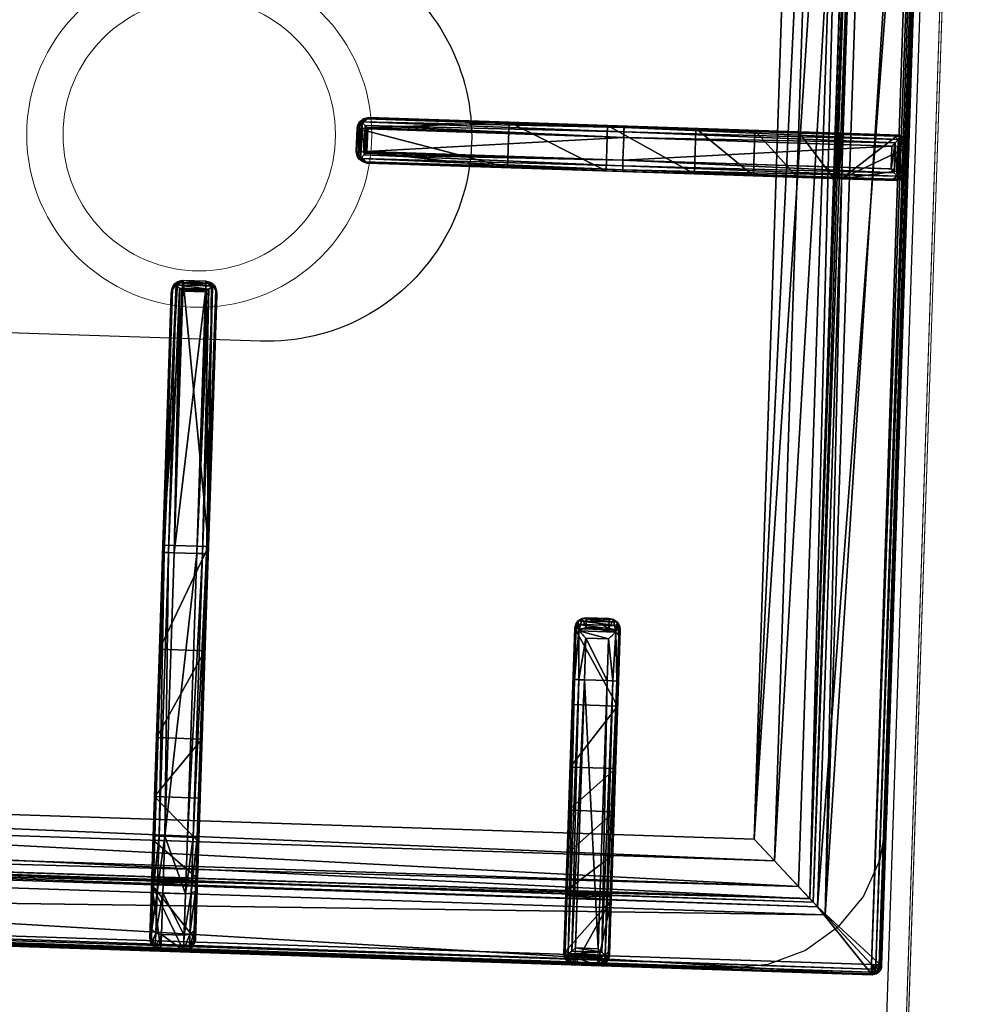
# Model space of a CAD drawing. Header units: millimetres. Extents: x 297264 to 416219, y -77299 to -23696.
# Tile 83 of 187: x 322951 to 323163, y -28215 to -27998. Entities that reach past the tile are written whole.
import ezdxf

# ---------------------------------------------------------------- set-up
doc = ezdxf.new("R2010")
doc.units = ezdxf.units.MM
doc.header["$LTSCALE"] = 2.5
doc.linetypes.add('CONTINUA', pattern=[0])
doc.layers.add('CKD Equipments', color=252, linetype='Continuous', lineweight=0)
doc.layers.add('HATCH LIGHT', color=250, linetype='Continuous', lineweight=0)
for name, color, linetype in [('IQ_200_3D', 1, 'Continuous'), ('IQ_204_2D', 7, 'CONTINUA'), ('IQ_204_3D', 7, 'Continuous')]:
    doc.layers.add(name, color=color, linetype=linetype)

# ---------------------------------------------------------------- blocks, each defined once
blk = doc.blocks.new('ELECTROLUX-MC7-TOPFYERBRURNERS4')
at = {"layer": 'IQ_200_3D'}
for points, invisible_edges in [([(400, -655, 900), (379.66, -619.74, 900), (379.66, -117.26, 900), (400, -80.5, 900)], 13), ([(400, -655, 900), (420.34, -619.74, 900), (420.34, -117.26, 900), (400, -80.5, 900)], 13), ([(378.51, -628.47, 900), (379.66, -619.74, 900), (400, -655, 900)], 10), ([(375.14, -636.62, 900), (378.51, -628.47, 900), (400, -655, 900)], 10), ([(369.77, -643.61, 900), (375.14, -636.62, 900), (400, -655, 900)], 10), ([(362.78, -648.98, 900), (369.77, -643.61, 900), (400, -655, 900)], 10), ([(354.63, -652.35, 900), (362.78, -648.98, 900), (400, -655, 900)], 10), ([(345.89, -653.5, 900), (354.63, -652.35, 900), (400, -655, 900)], 10), ([(0, -655, 900), (54.11, -653.5, 900), (345.89, -653.5, 900), (400, -655, 900)], 5)]:
    blk.add_3dface(points, dxfattribs=dict(at, invisible_edges=invisible_edges))
at = {"layer": 'IQ_204_2D'}
for p, q in [((380, -651.5), (380, -85.5)), ((235.11, -492.25), (234.69, -492.25)), ((292.24, -492.25), (235.11, -492.25)), ((354.69, -492.25), (292.24, -492.25)), ((354.69, -492.25), (354.69, -494.75)), ((377.19, -492.25), (354.69, -492.25)), ((232.73, -494.16), (232.73, -500.34)), ((232.19, -494.75), (232.19, -499.75)), ((232.19, -494.75), (232.64, -494.75)), ((232.64, -494.75), (232.64, -499.75)), ((234.54, -494.75), (234.54, -499.75)), ((234.54, -494.75), (292.19, -494.75)), ((292.19, -494.75), (292.19, -499.75)), ((292.19, -494.75), (354.69, -494.75)), ((354.69, -494.75), (354.69, -499.75)), ((354.69, -494.75), (379.69, -494.75)), ((379.69, -494.75), (379.69, -499.75)), ((232.64, -499.75), (232.19, -499.75)), ((292.19, -499.75), (234.54, -499.75)), ((354.69, -499.75), (292.19, -499.75)), ((354.69, -499.75), (354.69, -502.25)), ((379.69, -499.75), (354.69, -499.75)), ((234.69, -502.25), (235.11, -502.25)), ((235.11, -502.25), (292.24, -502.25)), ((292.24, -502.25), (354.69, -502.25)), ((354.69, -502.25), (377.19, -502.25)), ((197.5, -531.94), (202.5, -531.94)), ((197.5, -532.39), (197.5, -531.94)), ((197.5, -532.39), (202.5, -532.39)), ((202.5, -531.94), (202.5, -532.39)), ((195, -534.44), (195, -534.86)), ((195, -534.86), (195, -590.74)), ((197.5, -534.29), (202.5, -534.29)), ((197.5, -590.69), (197.5, -534.29)), ((202.5, -534.29), (202.5, -590.69)), ((205, -534.86), (205, -534.44)), ((205, -590.74), (205, -534.86)), ((308.09, -583.5), (305.96, -583.5)), ((308.09, -583.5), (317.24, -583.5)), ((317.24, -583.5), (377.53, -583.5)), ((303.52, -591), (303.52, -586)), ((303.52, -586), (305.63, -586)), ((305.63, -586), (305.63, -591)), ((317.19, -586), (307.98, -586)), ((307.98, -591), (307.98, -586)), ((317.19, -586), (317.19, -591)), ((378, -586), (317.19, -586)), ((378, -586), (378, -591)), ((380, -586), (380, -591)), ((380, -586), (380, -591)), ((195, -590.74), (195, -651.03)), ((197.5, -590.69), (202.5, -590.69)), ((197.5, -651.5), (197.5, -590.69)), ((202.5, -590.69), (202.5, -651.5)), ((205, -651.03), (205, -590.74)), ((305.63, -591), (303.52, -591)), ((307.98, -591), (317.19, -591)), ((317.19, -591), (378, -591)), ((305.96, -593.5), (308.09, -593.5)), ((317.24, -593.5), (308.09, -593.5)), ((377.53, -593.5), (317.24, -593.5)), ((197.5, -651.5), (202.5, -651.5)), ((378, -653.5), (22, -653.5)), ((197.5, -653.5), (202.5, -653.5)), ((197.5, -653.5), (202.5, -653.5))]:
    blk.add_line(p, q, dxfattribs=at)
blk.add_lwpolyline([(48.98, -112.48), (351.02, -112.48), (351.02, -624.52), (48.98, -624.52)], close=True, dxfattribs=at)
blk.add_lwpolyline([(155, -383.5), (155, -512.25, 1), (245, -512.25), (245, -383.5)], format="xyb", dxfattribs=at)
for centre, start, end in [((377.19, -494.75), 0, 90), ((377.19, -499.75), 270, 0)]:
    blk.add_arc(centre, 2.5, start, end, dxfattribs=at)
for centre, major_axis, ratio, start_param, end_param in [((234.69, -494.75), (2.5, 0), 0.99863, 1.570796, 3.141593), ((235.11, -494.75), (0, 2.5), 0.951091, 0, 0.914364), ((292.24, -494.75), (0, 2.5), 0.02182, 0, 1.570796), ((236.11, -494.75), (3.47, 0), 0.720185, 2.903047, 3.141593), ((234.69, -499.75), (-2.5, 0), 0.99863, 0, 1.570796), ((236.11, -499.75), (-3.47, 0), 0.720185, 0, 0.238546), ((292.24, -499.75), (0, 2.5), 0.02182, 1.570796, 3.141593), ((235.11, -499.75), (0, 2.5), 0.951091, 2.227228, 3.141593), ((197.5, -534.44), (0, 2.5), 0.99863, 0, 1.570796), ((197.5, -534.86), (-2.5, 0), 0.951091, -0.914364, 0), ((202.5, -534.44), (0, 2.5), 0.99863, -1.570796, 0), ((202.5, -534.86), (-2.5, 0), 0.951091, 3.141593, 4.055957), ((308.09, -586), (1.92, 1.92), 0.8391, 1.592613, 2.268928), ((308.09, -586), (0, 2.5), 0.84544, 0, 0.894481), ((308.09, -586), (-2.5, 2.5), 0.02182, 0.872665, 1.54898), ((317.24, -586), (0, 2.5), 0.02182, 0, 1.570796), ((377.53, -586), (0, 2.5), 0.948965, -0.895145, 0), ((197.5, -590.74), (2.5, 0), 0.02182, 1.570796, 3.141593), ((202.5, -590.74), (2.5, 0), 0.02182, 0, 1.570796), ((308.09, -591), (-1.92, 1.92), 0.8391, 0.872665, 1.54898), ((308.09, -591), (2.5, 2.5), 0.02182, 1.592613, 2.268928), ((317.24, -591), (0, 2.5), 0.02182, 1.570796, 3.141593), ((308.09, -591), (0, 2.5), 0.84544, 2.247111, 3.141593), ((377.53, -591), (0, 2.5), 0.948965, 3.141593, 4.036737), ((197.5, -651.03), (2.5, 0), 0.948965, 3.141593, 4.036737), ((202.5, -651.03), (2.5, 0), 0.948965, -0.895145, 0), ((378, -651.5), (-1.42, 1.42), 0.997265, 2.357564, 3.925621)]:
    blk.add_ellipse(centre, major_axis=major_axis, ratio=ratio, start_param=start_param, end_param=end_param, dxfattribs=at)
for points, knots in [([(232.73, -494.16), (232.76, -494.06), (232.8, -493.95), (232.94, -493.63), (233.07, -493.42), (233.22, -493.22)], [0.764042, 0.764042, 0.764042, 0.764042, 1.153889, 1.153889, 2.012527, 2.012527, 2.012527, 2.012527]), ([(233.22, -493.22), (233.31, -493.33), (233.41, -493.44), (233.59, -493.66), (233.68, -493.77), (233.87, -493.99), (233.97, -494.1), (234.15, -494.31), (234.25, -494.41), (234.37, -494.55), (234.41, -494.6), (234.46, -494.66), (234.48, -494.68), (234.5, -494.7), (234.51, -494.71), (234.53, -494.73), (234.53, -494.73), (234.53, -494.74), (234.54, -494.74), (234.54, -494.74), (234.54, -494.74), (234.54, -494.75), (234.54, -494.75), (234.54, -494.75), (234.54, -494.75), (234.54, -494.75), (234.54, -494.75), (234.54, -494.75)], [5.918781, 5.918781, 5.918781, 5.918781, 6.382244, 6.382244, 6.833826, 6.833826, 7.285407, 7.285407, 7.736989, 7.736989, 7.96278, 7.96278, 8.075675, 8.075675, 8.132123, 8.132123, 8.160346, 8.160346, 8.174458, 8.174458, 8.181514, 8.181514, 8.185042, 8.185042, 8.186806, 8.186806, 8.18857, 8.18857, 8.18857, 8.18857]), ([(233.22, -501.28), (233.07, -501.08), (232.94, -500.87), (232.8, -500.55), (232.76, -500.44), (232.73, -500.34)], [11.917214, 11.917214, 11.917214, 11.917214, 12.775852, 12.775852, 13.165698, 13.165698, 13.165698, 13.165698]), ([(234.54, -499.75), (234.54, -499.75), (234.54, -499.75), (234.54, -499.75), (234.54, -499.75), (234.54, -499.75), (234.54, -499.75), (234.54, -499.76), (234.54, -499.76), (234.54, -499.76), (234.53, -499.76), (234.53, -499.77), (234.53, -499.77), (234.51, -499.79), (234.5, -499.8), (234.48, -499.82), (234.46, -499.84), (234.41, -499.9), (234.37, -499.95), (234.25, -500.09), (234.15, -500.19), (233.97, -500.4), (233.87, -500.51), (233.68, -500.73), (233.59, -500.84), (233.41, -501.06), (233.31, -501.17), (233.22, -501.28)], [8.188054, 8.188054, 8.188054, 8.188054, 8.189818, 8.189818, 8.191582, 8.191582, 8.19511, 8.19511, 8.202166, 8.202166, 8.216278, 8.216278, 8.244501, 8.244501, 8.300949, 8.300949, 8.413844, 8.413844, 8.639635, 8.639635, 9.091217, 9.091217, 9.542798, 9.542798, 9.99438, 9.99438, 10.457843, 10.457843, 10.457843, 10.457843]), ([(195.97, -532.97), (196.17, -532.82), (196.38, -532.69), (196.75, -532.53), (196.91, -532.48), (197.21, -532.41), (197.36, -532.39), (197.5, -532.39)], [11.914788, 11.914788, 11.914788, 11.914788, 12.773425, 12.773425, 13.35037, 13.35037, 13.927314, 13.927314, 13.927314, 13.927314]), ([(197.5, -534.29), (197.5, -534.29), (197.5, -534.29), (197.5, -534.29), (197.5, -534.29), (197.5, -534.29), (197.5, -534.29), (197.49, -534.29), (197.49, -534.29), (197.49, -534.29), (197.49, -534.28), (197.48, -534.28), (197.48, -534.27), (197.46, -534.26), (197.45, -534.25), (197.43, -534.23), (197.41, -534.21), (197.34, -534.16), (197.3, -534.12), (197.16, -533.99), (197.06, -533.9), (196.85, -533.72), (196.74, -533.62), (196.52, -533.43), (196.41, -533.34), (196.19, -533.16), (196.08, -533.06), (195.97, -532.97)], [8.18747, 8.18747, 8.18747, 8.18747, 8.189233, 8.189233, 8.190997, 8.190997, 8.194524, 8.194524, 8.201577, 8.201577, 8.215685, 8.215685, 8.2439, 8.2439, 8.300331, 8.300331, 8.413192, 8.413192, 8.638915, 8.638915, 9.09036, 9.09036, 9.541804, 9.541804, 9.993249, 9.993249, 10.456684, 10.456684, 10.456684, 10.456684]), ([(202.5, -532.39), (202.64, -532.39), (202.79, -532.41), (203.09, -532.48), (203.25, -532.53), (203.62, -532.69), (203.83, -532.82), (204.03, -532.97)], [0, 0, 0, 0, 0.576945, 0.576945, 1.153889, 1.153889, 2.012527, 2.012527, 2.012527, 2.012527]), ([(204.03, -532.97), (203.92, -533.06), (203.81, -533.16), (203.59, -533.34), (203.48, -533.43), (203.26, -533.62), (203.15, -533.72), (202.94, -533.9), (202.84, -533.99), (202.7, -534.12), (202.66, -534.16), (202.59, -534.21), (202.57, -534.23), (202.55, -534.25), (202.54, -534.26), (202.52, -534.27), (202.52, -534.28), (202.51, -534.28), (202.51, -534.29), (202.51, -534.29), (202.51, -534.29), (202.5, -534.29), (202.5, -534.29), (202.5, -534.29), (202.5, -534.29), (202.5, -534.29), (202.5, -534.29), (202.5, -534.29)], [5.917739, 5.917739, 5.917739, 5.917739, 6.381174, 6.381174, 6.832619, 6.832619, 7.284064, 7.284064, 7.735508, 7.735508, 7.961231, 7.961231, 8.074092, 8.074092, 8.130523, 8.130523, 8.158738, 8.158738, 8.172846, 8.172846, 8.179899, 8.179899, 8.183426, 8.183426, 8.18519, 8.18519, 8.186953, 8.186953, 8.186953, 8.186953]), ([(305.96, -583.5), (305.81, -583.5), (305.65, -583.51), (305.34, -583.58), (305.18, -583.63), (304.88, -583.75), (304.74, -583.83), (304.47, -584.02), (304.35, -584.12), (304.13, -584.34), (304.03, -584.47), (303.85, -584.74), (303.77, -584.89), (303.65, -585.2), (303.6, -585.36), (303.54, -585.68), (303.52, -585.84), (303.52, -586)], [3.776921, 3.776921, 3.776921, 3.776921, 4.248957, 4.248957, 4.720993, 4.720993, 5.193029, 5.193029, 5.665065, 5.665065, 6.135831, 6.135831, 6.606596, 6.606596, 7.077361, 7.077361, 7.548126, 7.548126, 7.548126, 7.548126]), ([(379.38, -584.44), (379.21, -584.64), (379.01, -584.87), (378.67, -585.25), (378.53, -585.41), (378.26, -585.71), (378.13, -585.86), (378, -586)], [11.858599, 11.858599, 11.858599, 11.858599, 12.773425, 12.773425, 13.35037, 13.35037, 13.927314, 13.927314, 13.927314, 13.927314]), ([(380, -586), (379.99, -585.86), (379.97, -585.71), (379.91, -585.41), (379.86, -585.25), (379.69, -584.87), (379.55, -584.64), (379.38, -584.44)], [0, 0, 0, 0, 0.576945, 0.576945, 1.153889, 1.153889, 2.068716, 2.068716, 2.068716, 2.068716]), ([(303.52, -591), (303.52, -591.16), (303.54, -591.32), (303.6, -591.64), (303.65, -591.8), (303.77, -592.11), (303.85, -592.26), (304.03, -592.53), (304.13, -592.66), (304.35, -592.88), (304.47, -592.98), (304.74, -593.17), (304.88, -593.25), (305.18, -593.37), (305.34, -593.42), (305.65, -593.48), (305.81, -593.5), (305.96, -593.5)], [15.096253, 15.096253, 15.096253, 15.096253, 15.567018, 15.567018, 16.037783, 16.037783, 16.508548, 16.508548, 16.979314, 16.979314, 17.45135, 17.45135, 17.923386, 17.923386, 18.395422, 18.395422, 18.867458, 18.867458, 18.867458, 18.867458]), ([(378, -591), (378.13, -591.14), (378.26, -591.29), (378.53, -591.59), (378.67, -591.75), (379.01, -592.13), (379.21, -592.36), (379.38, -592.56)], [0, 0, 0, 0, 0.576945, 0.576945, 1.153889, 1.153889, 2.068716, 2.068716, 2.068716, 2.068716]), ([(379.38, -592.56), (379.55, -592.36), (379.69, -592.13), (379.86, -591.75), (379.91, -591.59), (379.97, -591.29), (379.99, -591.14), (380, -591)], [11.858599, 11.858599, 11.858599, 11.858599, 12.773425, 12.773425, 13.35037, 13.35037, 13.927314, 13.927314, 13.927314, 13.927314]), ([(195.94, -652.88), (196.14, -652.71), (196.37, -652.51), (196.75, -652.17), (196.91, -652.03), (197.21, -651.76), (197.36, -651.63), (197.5, -651.5)], [11.858599, 11.858599, 11.858599, 11.858599, 12.773425, 12.773425, 13.35037, 13.35037, 13.927314, 13.927314, 13.927314, 13.927314]), ([(202.5, -651.5), (202.64, -651.63), (202.79, -651.76), (203.09, -652.03), (203.25, -652.17), (203.63, -652.51), (203.86, -652.71), (204.06, -652.88)], [0, 0, 0, 0, 0.576945, 0.576945, 1.153889, 1.153889, 2.068716, 2.068716, 2.068716, 2.068716]), ([(197.5, -653.5), (197.36, -653.49), (197.21, -653.47), (196.91, -653.41), (196.75, -653.36), (196.37, -653.19), (196.14, -653.05), (195.94, -652.88)], [0, 0, 0, 0, 0.576945, 0.576945, 1.153889, 1.153889, 2.068716, 2.068716, 2.068716, 2.068716]), ([(204.06, -652.88), (203.86, -653.05), (203.63, -653.19), (203.25, -653.36), (203.09, -653.41), (202.79, -653.47), (202.64, -653.49), (202.5, -653.5)], [11.858599, 11.858599, 11.858599, 11.858599, 12.773425, 12.773425, 13.35037, 13.35037, 13.927314, 13.927314, 13.927314, 13.927314])]:
    blk.add_open_spline(points, degree=3, knots=knots, dxfattribs=at)
at = {"layer": 'IQ_204_3D'}
mesh = blk.add_polyface(dxfattribs=at)
corners = [(379.78, -85.71, 904.1), (380, -85.5, 900), (379.52, -84.72, 904.14), (379.73, -84.5, 900), (378, -83.5, 900), (378.78, -83.98, 904.14), (379, -83.77, 900), (377.79, -83.72, 904.1), (379.48, -85.71, 905.06), (379.29, -84.85, 905), (378.65, -85.21, 905.73), (378.76, -85.71, 905.75), (378.65, -84.21, 905), (377.79, -84.02, 905.06), (378.29, -84.85, 905.73), (377.79, -84.74, 905.75), (377.79, -85.71, 906), (22.21, -85.71, 906), (22.21, -84.74, 905.75), (22.21, -84.02, 905.06), (22.21, -83.72, 904.1), (22, -83.5, 900), (365.45, -638.95, 900), (22, -653.5, 900), (34.55, -638.95, 900), (365.45, -98.05, 900), (380, -651.5, 900), (34.55, -98.05, 900), (20, -85.5, 900), (21, -83.77, 900), (379.73, -652.5, 900), (379, -653.23, 900), (378, -653.5, 900), (20, -651.5, 900), (20.27, -652.5, 900), (21, -653.23, 900), (20.27, -84.5, 900), (21.22, -83.98, 904.14), (20.48, -84.72, 904.14), (20.22, -85.71, 904.1), (21.35, -84.21, 905), (21.71, -84.85, 905.73), (20.71, -84.85, 905), (20.52, -85.71, 905.06), (21.35, -85.21, 905.73), (21.24, -85.71, 905.75), (22.21, -651.29, 906), (21.24, -651.29, 905.75), (20.52, -651.29, 905.06), (20.22, -651.29, 904.1), (20.48, -652.28, 904.14), (21.22, -653.02, 904.14), (22.21, -653.28, 904.1), (20.71, -652.15, 905), (21.35, -651.79, 905.73), (21.35, -652.79, 905), (22.21, -652.98, 905.06), (21.71, -652.15, 905.73), (22.21, -652.26, 905.75), (35.55, -637.95, 899.73), (35.55, -99.05, 899.73), (36.28, -99.78, 899), (36.28, -637.22, 899), (38.88, -634.62, 902.5), (38.88, -102.38, 902.5), (36.31, -637.19, 905.06), (36.31, -99.81, 905.06), (32.81, -96.31, 906), (32.81, -640.69, 906), (48.98, -624.52, 885), (48.98, -112.48, 885), (44.36, -107.86, 885), (44.36, -629.14, 885), (377.79, -653.28, 904.1), (377.79, -652.98, 905.06), (377.79, -651.29, 906), (377.79, -652.26, 905.75), (363.72, -637.22, 899), (364.45, -637.95, 899.73), (364.45, -99.05, 899.73), (363.72, -99.78, 899), (367.19, -640.69, 906), (367.19, -96.31, 906), (378.78, -653.02, 904.14), (379.52, -652.28, 904.14), (379.78, -651.29, 904.1), (378.65, -652.79, 905), (378.29, -652.15, 905.73), (379.29, -652.15, 905), (379.48, -651.29, 905.06), (378.65, -651.79, 905.73), (378.76, -651.29, 905.75), (361.12, -634.62, 902.5), (351.02, -624.52, 885), (363.69, -637.19, 905.06), (355.64, -629.14, 885), (355.64, -107.86, 885), (351.02, -112.48, 885), (361.12, -102.38, 902.5), (363.69, -99.81, 905.06)]
mesh.append_faces([[corners[k] for k in face] for face in [(16, 10, 14), (17, 41, 44), (46, 54, 57), (75, 87, 90)]])
mesh.append_faces([[corners[k] for k in face] for face in [(4, 5, 6), (8, 10, 11), (16, 11, 10), (15, 16, 14), (7, 19, 13), (13, 18, 15), (28, 38, 36), (19, 41, 18), (17, 18, 41), (45, 17, 44), (39, 48, 43), (43, 47, 45), (23, 51, 35), (48, 54, 47), (46, 47, 54), (58, 46, 57), (52, 74, 56), (76, 56, 74), (26, 84, 30), (74, 87, 76), (85, 88, 84), (88, 87, 86), (75, 76, 87), (91, 75, 90), (85, 8, 89), (11, 89, 8)]], dxfattribs={"vtx0": -1})
mesh.append_faces([[corners[k] for k in face] for face in [(16, 15, 17), (22, 23, 24), (25, 26, 22), (27, 21, 25), (21, 28, 29), (6, 1, 4), (4, 25, 21), (24, 28, 27), (35, 33, 23), (26, 25, 1), (23, 22, 32), (17, 45, 46), (75, 81, 46), (81, 16, 82), (46, 67, 17), (17, 82, 16), (93, 72, 69), (72, 93, 95), (70, 71, 97), (97, 95, 93)]], dxfattribs={"vtx0": -1, "vtx1": -1})
mesh.append_faces([[corners[k] for k in face] for face in [(21, 27, 28), (4, 1, 25), (26, 32, 22), (24, 23, 33)]], dxfattribs={"vtx0": -1, "vtx1": -1, "vtx2": -1})
mesh.append_faces([[corners[k] for k in face] for face in [(17, 15, 18), (24, 33, 28), (46, 45, 47), (75, 58, 76), (16, 91, 11)]], dxfattribs={"vtx0": -1, "vtx2": -1})
mesh.append_faces([[corners[k] for k in face] for face in [(0, 1, 2), (5, 2, 6), (8, 0, 9), (5, 12, 2), (5, 7, 12), (12, 13, 14), (12, 14, 9), (2, 9, 0), (10, 9, 14), (19, 18, 13), (4, 21, 7), (30, 31, 26), (34, 33, 35), (20, 21, 37), (38, 37, 36), (19, 20, 40), (38, 42, 37), (38, 39, 42), (42, 43, 44), (42, 44, 40), (37, 40, 20), (41, 40, 44), (48, 47, 43), (28, 33, 39), (49, 33, 50), (51, 50, 35), (48, 49, 53), (51, 55, 50), (51, 52, 55), (55, 56, 57), (55, 57, 53), (50, 53, 49), (54, 53, 57), (24, 27, 59), (61, 62, 60), (63, 64, 65), (67, 68, 66), (69, 70, 63), (61, 71, 62), (73, 74, 52), (58, 56, 76), (32, 73, 23), (62, 77, 59), (22, 24, 78), (27, 25, 60), (80, 61, 79), (73, 32, 83), (84, 83, 30), (74, 73, 86), (88, 89, 90), (88, 86, 84), (83, 84, 86), (92, 93, 63), (68, 81, 65), (92, 63, 94), (72, 95, 62), (95, 96, 77), (98, 97, 92), (81, 82, 94), (98, 92, 99), (77, 80, 78), (25, 22, 79), (0, 8, 85), (91, 89, 11), (80, 96, 61), (70, 97, 64), (64, 98, 66), (82, 67, 99), (1, 0, 26)]], dxfattribs={"vtx1": -1})
mesh.append_faces([[corners[k] for k in face] for face in [(31, 32, 26), (75, 46, 58), (75, 16, 81), (81, 68, 46), (68, 67, 46), (67, 82, 17), (70, 69, 71), (72, 71, 69), (71, 96, 97), (96, 95, 97), (16, 75, 91)]], dxfattribs={"vtx1": -1, "vtx2": -1})
mesh.append_faces([[corners[k] for k in face] for face in [(1, 3, 2), (4, 7, 5), (2, 3, 6), (8, 9, 10), (7, 13, 12), (12, 9, 2), (13, 15, 14), (7, 20, 19), (21, 20, 7), (6, 3, 1), (28, 36, 29), (21, 29, 37), (28, 39, 38), (37, 29, 36), (19, 40, 41), (39, 43, 42), (42, 40, 37), (43, 45, 44), (39, 49, 48), (33, 49, 39), (33, 34, 50), (23, 52, 51), (50, 34, 35), (48, 53, 54), (52, 56, 55), (55, 53, 50), (56, 58, 57), (27, 60, 59), (62, 59, 60), (64, 66, 65), (68, 65, 66), (70, 64, 63), (71, 72, 62), (73, 52, 23), (77, 78, 59), (24, 59, 78), (25, 79, 60), (61, 60, 79), (32, 31, 83), (26, 85, 84), (83, 31, 30), (74, 86, 87), (73, 83, 86), (85, 89, 88), (88, 90, 87), (89, 91, 90), (93, 69, 63), (81, 94, 65), (63, 65, 94), (95, 77, 62), (96, 80, 77), (97, 93, 92), (82, 99, 94), (92, 94, 99), (80, 79, 78), (22, 78, 79), (96, 71, 61), (97, 98, 64), (98, 99, 66), (67, 66, 99), (0, 85, 26)]], dxfattribs={"vtx2": -1})
mesh = blk.add_polyface(dxfattribs=at)
corners = [(234.06, -492.51, 931.06), (233.44, -492.58, 922), (233.22, -493.22, 931.91), (235.11, -492.25, 930.01), (234.69, -492.25, 922), (232.52, -493.5, 922), (232.73, -494.16, 931.11), (232.64, -494.75, 930.59), (232.64, -494.6, 930.62), (232.19, -494.75, 922), (232.66, -494.45, 930.72), (290.6, -492.25, 922), (290.6, -502.25, 922), (234.69, -502.25, 922), (232.52, -501, 922), (233.44, -501.92, 922), (232.19, -499.75, 922), (292.24, -492.25, 932.5), (313.55, -492.25, 917.44), (354.69, -492.25, 932.5), (365.94, -492.25, 929.49), (374.17, -492.25, 921.25), (377.19, -492.25, 900), (365.45, -492.25, 900), (377.19, -492.25, 910), (333.01, -492.25, 904.45), (364.77, -492.25, 899.88), (364.17, -492.25, 899.53), (355.64, -492.25, 885), (346.02, -492.25, 885), (363.72, -492.25, 899), (292.21, -492.58, 933.75), (233.92, -494.04, 932.35), (292.19, -493.5, 934.67), (292.19, -494.75, 935), (234.26, -494.43, 932.45), (234.42, -494.6, 932.47), (234.48, -494.68, 932.48), (234.52, -494.72, 932.48), (234.54, -494.75, 932.48), (354.69, -492.58, 933.75), (366.56, -492.58, 930.57), (354.69, -494.75, 935), (367.02, -493.5, 931.36), (354.69, -493.5, 934.67), (367.19, -494.75, 931.65), (376.05, -493.5, 922.33), (375.25, -492.58, 921.87), (379.69, -494.75, 910), (379.35, -493.5, 910), (376.34, -494.75, 922.5), (378.44, -492.58, 910), (379.69, -494.75, 900), (379.35, -493.5, 900), (378.44, -492.58, 900), (233.22, -501.28, 931.91), (232.73, -500.34, 931.11), (233.92, -500.46, 932.35), (234.26, -500.07, 932.45), (234.42, -499.9, 932.47), (234.48, -499.82, 932.48), (234.54, -499.76, 932.48), (232.64, -499.75, 930.59), (232.64, -499.9, 930.62), (232.66, -500.05, 930.72), (234.06, -501.99, 931.06), (235.11, -502.25, 930.01), (292.24, -502.25, 932.5), (333.01, -502.25, 904.45), (377.19, -502.25, 910), (313.55, -502.25, 917.44), (346.02, -502.25, 885), (363.72, -502.25, 899), (355.64, -502.25, 885), (364.17, -502.25, 899.53), (364.77, -502.25, 899.88), (365.45, -502.25, 900), (377.19, -502.25, 900), (374.17, -502.25, 921.25), (365.94, -502.25, 929.49), (354.69, -502.25, 932.5), (378.44, -501.92, 910), (375.25, -501.92, 921.87), (379.69, -499.75, 910), (376.05, -501, 922.33), (379.35, -501, 910), (376.34, -499.75, 922.5), (367.02, -501, 931.36), (366.56, -501.92, 930.57), (354.69, -499.75, 935), (354.69, -501, 934.67), (367.19, -499.75, 931.65), (354.69, -501.92, 933.75), (378.44, -501.92, 900), (379.69, -499.75, 900), (379.35, -501, 900), (292.21, -501.92, 933.75), (292.19, -501, 934.67), (292.19, -499.75, 935)]
mesh.append_faces([[corners[k] for k in face] for face in [(0, 1, 2), (1, 5, 2), (2, 5, 6), (32, 33, 2), (2, 31, 0), (56, 14, 55), (65, 55, 15), (15, 55, 14), (65, 96, 55), (55, 97, 57)]])
mesh.append_faces([[corners[k] for k in face] for face in [(9, 6, 5), (33, 31, 2), (20, 40, 41), (42, 43, 44), (43, 47, 41), (50, 49, 46), (51, 46, 49), (48, 53, 49), (22, 51, 54), (54, 49, 53), (6, 55, 2), (13, 65, 15), (78, 81, 82), (83, 84, 85), (84, 88, 82), (91, 90, 87), (92, 87, 90), (94, 85, 95), (95, 81, 93), (83, 50, 86), (42, 91, 45), (45, 86, 50), (96, 97, 55), (89, 97, 90), (90, 96, 92), (29, 68, 25), (12, 18, 70), (70, 25, 68)]], dxfattribs={"vtx0": -1})
mesh.append_faces([[corners[k] for k in face] for face in [(5, 11, 9), (13, 14, 12), (11, 17, 18), (24, 18, 21), (30, 25, 27), (19, 40, 20), (56, 10, 64), (7, 9, 62), (66, 12, 67), (68, 69, 70), (71, 72, 68), (70, 67, 12), (69, 81, 78), (22, 52, 23), (95, 77, 94), (80, 92, 67), (97, 96, 90), (34, 98, 42)]], dxfattribs={"vtx0": -1, "vtx1": -1})
mesh.append_faces([[corners[k] for k in face] for face in [(24, 23, 25), (36, 37, 34), (37, 38, 34), (38, 39, 34), (60, 37, 59), (37, 60, 38), (38, 61, 39), (61, 38, 60), (37, 36, 59), (62, 64, 10), (69, 68, 76), (23, 94, 77), (61, 60, 98), (60, 59, 98), (39, 61, 34), (61, 98, 34)]], dxfattribs={"vtx0": -1, "vtx1": -1, "vtx2": -1})
mesh.append_faces([[corners[k] for k in face] for face in [(24, 25, 18), (17, 0, 31), (24, 47, 51), (17, 31, 40), (80, 88, 92), (69, 93, 81), (67, 96, 65), (98, 57, 97), (67, 92, 96)]], dxfattribs={"vtx0": -1, "vtx2": -1})
mesh.append_faces([[corners[k] for k in face] for face in [(0, 3, 1), (10, 6, 9), (1, 4, 5), (4, 3, 11), (22, 23, 24), (28, 29, 30), (3, 0, 17), (35, 36, 34), (20, 41, 21), (43, 45, 46), (43, 41, 44), (48, 49, 50), (50, 46, 45), (47, 21, 41), (40, 44, 41), (40, 31, 44), (52, 53, 48), (51, 49, 54), (55, 57, 2), (58, 35, 57), (58, 59, 35), (32, 2, 57), (6, 10, 56), (8, 7, 10), (63, 64, 62), (14, 56, 16), (64, 63, 16), (13, 12, 66), (77, 69, 76), (78, 82, 79), (84, 86, 87), (84, 82, 85), (89, 90, 91), (91, 87, 86), (88, 79, 82), (81, 85, 82), (77, 93, 69), (85, 81, 95), (48, 50, 83), (91, 86, 45), (52, 48, 94), (54, 53, 22), (76, 23, 77), (66, 67, 65), (58, 57, 98), (71, 68, 29), (18, 25, 70), (71, 29, 73), (73, 28, 72), (23, 76, 26), (72, 30, 74), (27, 26, 74)]], dxfattribs={"vtx1": -1})
mesh.append_faces([[corners[k] for k in face] for face in [(7, 8, 9), (4, 11, 5), (11, 12, 9), (14, 16, 12), (16, 9, 12), (3, 17, 11), (17, 19, 18), (19, 20, 18), (20, 21, 18), (23, 26, 25), (26, 27, 25), (29, 25, 30), (33, 32, 34), (34, 42, 33), (33, 44, 31), (19, 17, 40), (22, 24, 51), (36, 35, 59), (7, 62, 10), (9, 16, 62), (63, 62, 16), (72, 74, 68), (74, 75, 68), (75, 76, 68), (69, 78, 70), (78, 79, 70), (79, 80, 70), (80, 67, 70), (53, 52, 22), (52, 94, 23), (89, 98, 97)]], dxfattribs={"vtx1": -1, "vtx2": -1})
mesh.append_faces([[corners[k] for k in face] for face in [(3, 4, 1), (8, 10, 9), (13, 15, 14), (32, 35, 34), (42, 45, 43), (43, 46, 47), (24, 21, 47), (51, 47, 46), (42, 44, 33), (6, 56, 55), (35, 32, 57), (13, 66, 65), (56, 64, 16), (71, 73, 72), (83, 86, 84), (84, 87, 88), (80, 79, 88), (92, 88, 87), (94, 83, 85), (42, 89, 91), (48, 83, 94), (95, 93, 77), (59, 58, 98), (98, 89, 42), (12, 11, 18), (29, 28, 73), (28, 30, 72), (76, 75, 26), (30, 27, 74), (26, 75, 74)]], dxfattribs={"vtx2": -1})
mesh = blk.add_polyface(dxfattribs=at)
corners = [(195, -649.29, 932.5), (195, -651, 900), (195.25, -650.32, 933.58), (196.25, -653.16, 900), (195.94, -651.14, 934.45), (195.33, -652.25, 900), (196.7, -651.6, 933.81), (197.5, -651.77, 933.1), (197.5, -653.5, 900), (202.5, -651.77, 933.1), (202.5, -653.5, 900), (195, -638.95, 900), (205, -638.95, 900), (205, -651, 900), (204.67, -652.25, 900), (203.75, -653.16, 900), (195, -590.74, 932.5), (195, -587.05, 917.44), (195, -565.35, 922), (195, -534.44, 922), (195, -534.86, 930.01), (195, -606.51, 904.45), (195, -619.52, 885), (195, -637.22, 899), (195, -629.14, 885), (195, -637.67, 899.53), (195, -638.27, 899.88), (196.72, -532.55, 931.28), (196.25, -532.27, 922), (195.97, -532.97, 931.91), (197.5, -532.39, 930.59), (197.5, -531.94, 922), (195.33, -533.19, 922), (195.26, -533.81, 931.06), (195.33, -590.71, 933.75), (196.25, -590.69, 934.67), (196.79, -533.67, 932.35), (197.49, -534.29, 932.48), (197.5, -590.69, 935), (197.47, -534.26, 932.48), (197.43, -534.23, 932.48), (197.35, -534.16, 932.47), (197.18, -534.01, 932.45), (202.5, -531.94, 922), (205, -565.35, 922), (205, -534.44, 922), (204.67, -533.19, 922), (203.75, -532.27, 922), (196.7, -650.48, 934.87), (197.5, -649.77, 935), (202.5, -532.39, 930.59), (204.03, -532.97, 931.91), (203.21, -533.67, 932.35), (202.65, -534.16, 932.47), (202.57, -534.23, 932.48), (202.53, -534.27, 932.48), (202.5, -534.29, 932.48), (202.82, -534.01, 932.45), (203.28, -532.55, 931.28), (202.5, -590.69, 935), (202.5, -649.77, 935), (203.3, -651.6, 933.81), (204.06, -651.14, 934.45), (203.3, -650.48, 934.87), (204.75, -650.32, 933.58), (205, -649.29, 932.5), (204.67, -590.71, 933.75), (205, -590.74, 932.5), (203.75, -590.69, 934.67), (205, -606.51, 904.45), (205, -587.05, 917.44), (205, -638.27, 899.88), (205, -637.67, 899.53), (205, -629.14, 885), (205, -619.52, 885), (205, -637.22, 899), (205, -534.86, 930.01), (204.74, -533.81, 931.06)]
mesh.append_faces([[corners[k] for k in face] for face in [(3, 4, 5), (4, 3, 6), (7, 6, 8), (8, 6, 3), (4, 2, 5), (27, 28, 29), (30, 31, 27), (31, 28, 27), (28, 32, 29), (29, 32, 33), (33, 34, 29), (29, 35, 36), (48, 35, 4), (49, 38, 48), (4, 34, 2), (61, 15, 62), (9, 10, 61), (10, 15, 61), (15, 14, 62), (62, 14, 64), (64, 66, 62), (62, 68, 63), (60, 63, 59), (47, 51, 46), (51, 47, 58), (50, 58, 43), (43, 58, 47), (51, 77, 46), (52, 68, 51), (51, 66, 77)]])
mesh.append_faces([[corners[k] for k in face] for face in [(19, 33, 32), (34, 35, 29), (38, 35, 48), (35, 34, 4), (60, 48, 63), (13, 64, 14), (66, 68, 62), (68, 66, 51), (18, 70, 17), (74, 21, 69), (69, 17, 70)]], dxfattribs={"vtx0": -1})
mesh.append_faces([[corners[k] for k in face] for face in [(3, 1, 8), (13, 10, 12), (16, 17, 0), (17, 16, 18), (20, 18, 16), (22, 23, 21), (43, 44, 31), (44, 43, 45), (47, 45, 43), (41, 53, 42), (65, 70, 67)]], dxfattribs={"vtx0": -1, "vtx1": -1})
mesh.append_faces([[corners[k] for k in face] for face in [(12, 8, 1), (11, 0, 21), (37, 39, 38), (39, 40, 38), (40, 41, 38), (53, 41, 54), (39, 55, 40), (56, 55, 37), (37, 55, 39), (55, 54, 40), (40, 54, 41), (37, 38, 56), (38, 59, 56), (65, 12, 69), (53, 54, 59), (54, 55, 59), (55, 56, 59)]], dxfattribs={"vtx0": -1, "vtx1": -1, "vtx2": -1})
mesh.append_faces([[corners[k] for k in face] for face in [(16, 34, 33), (38, 36, 35), (16, 2, 34), (67, 66, 64), (65, 69, 70), (69, 72, 75), (67, 77, 66)]], dxfattribs={"vtx0": -1, "vtx2": -1})
mesh.append_faces([[corners[k] for k in face] for face in [(0, 1, 2), (5, 2, 1), (7, 8, 9), (11, 12, 1), (14, 15, 13), (1, 0, 11), (19, 18, 20), (20, 33, 19), (20, 16, 33), (42, 36, 38), (32, 28, 19), (46, 45, 47), (0, 2, 16), (30, 27, 50), (29, 51, 27), (51, 29, 52), (57, 52, 42), (58, 50, 27), (6, 61, 4), (6, 7, 61), (4, 62, 48), (49, 48, 60), (65, 64, 13), (65, 67, 64), (13, 12, 65), (73, 74, 75), (45, 76, 44), (45, 46, 76), (77, 76, 46), (76, 77, 67), (57, 53, 59), (31, 30, 43), (44, 70, 18), (21, 17, 69), (74, 73, 22), (73, 75, 24), (23, 75, 25), (12, 11, 71), (26, 25, 71)]], dxfattribs={"vtx1": -1})
mesh.append_faces([[corners[k] for k in face] for face in [(15, 10, 13), (10, 8, 12), (17, 21, 0), (23, 25, 21), (25, 26, 21), (26, 11, 21), (28, 31, 19), (44, 18, 31), (18, 19, 31), (38, 49, 59), (12, 71, 69), (71, 72, 69), (74, 69, 75), (70, 44, 67), (76, 67, 44), (68, 52, 59)]], dxfattribs={"vtx1": -1, "vtx2": -1})
mesh.append_faces([[corners[k] for k in face] for face in [(8, 10, 9), (3, 5, 1), (22, 24, 23), (41, 42, 38), (29, 36, 52), (53, 57, 42), (51, 58, 27), (52, 36, 42), (49, 60, 59), (7, 9, 61), (61, 62, 4), (62, 63, 48), (59, 63, 68), (52, 57, 59), (30, 50, 43), (74, 22, 21), (73, 24, 22), (75, 23, 24), (75, 72, 25), (11, 26, 71), (25, 72, 71)]], dxfattribs={"vtx2": -1})
mesh = blk.add_polyface(dxfattribs=at)
corners = [(307.98, -591, 934.6), (306.44, -584.43, 933.98), (306.44, -592.56, 933.98), (307.98, -586, 934.6), (305.63, -586, 932.53), (305.63, -591, 932.53), (303.71, -591.96, 920.55), (303.52, -591, 920.59), (304.24, -592.77, 920.43), (307.18, -593.25, 933.14), (305.96, -593.5, 920), (308.09, -593.5, 932.1), (305.03, -593.31, 920.24), (303.52, -586, 920.59), (303.71, -585.04, 920.55), (307.18, -583.75, 933.14), (304.24, -584.23, 920.43), (305.03, -583.69, 920.24), (305.96, -583.5, 920), (308.09, -583.5, 932.1), (317.24, -593.5, 932.5), (322.73, -593.5, 912.68), (375.79, -593.5, 932.5), (346.02, -593.5, 885), (363.72, -593.5, 899), (336.51, -593.5, 900.63), (355.64, -593.5, 885), (364.17, -593.5, 899.53), (364.77, -593.5, 899.88), (377.5, -593.5, 900), (365.45, -593.5, 900), (322.73, -583.5, 912.68), (346.02, -583.5, 885), (336.51, -583.5, 900.63), (317.24, -583.5, 932.5), (377.5, -583.5, 900), (365.45, -583.5, 900), (375.79, -583.5, 932.5), (364.77, -583.5, 899.88), (364.17, -583.5, 899.53), (355.64, -583.5, 885), (363.72, -583.5, 899), (378.27, -586, 933.1), (380, -586, 900), (378.1, -585.2, 933.81), (378.75, -583.83, 900), (377.64, -584.44, 934.45), (379.66, -584.75, 900), (376.82, -583.75, 933.58), (380, -591, 900), (378.27, -591, 933.1), (379.66, -592.25, 900), (378.75, -593.16, 900), (317.19, -584.75, 934.67), (317.19, -586, 935), (317.21, -583.83, 933.75), (376.98, -585.2, 934.87), (376.27, -586, 935), (317.19, -591, 935), (376.27, -591, 935), (377.64, -592.56, 934.45), (376.98, -591.8, 934.87), (378.1, -591.8, 933.81), (376.82, -593.25, 933.58), (317.21, -593.16, 933.75), (317.19, -592.25, 934.67)]
mesh.append_faces([[corners[k] for k in face] for face in [(5, 6, 2), (5, 7, 6), (6, 8, 2), (13, 4, 14), (16, 14, 1), (1, 14, 4), (42, 43, 44), (45, 46, 47), (46, 45, 48), (46, 44, 47), (44, 43, 47), (1, 55, 15), (48, 55, 46), (46, 53, 56), (57, 56, 54), (50, 62, 49), (49, 62, 51), (63, 52, 60), (52, 51, 60), (60, 51, 62), (61, 65, 60), (59, 58, 61), (60, 64, 63), (9, 64, 2)]])
mesh.append_faces([[corners[k] for k in face] for face in [(0, 1, 2), (15, 16, 1), (16, 15, 17), (19, 17, 15), (32, 25, 33), (35, 48, 45), (35, 30, 36), (3, 53, 1), (53, 55, 1), (55, 53, 46), (58, 65, 61), (65, 64, 60), (64, 65, 2), (65, 0, 2)]], dxfattribs={"vtx0": -1})
mesh.append_faces([[corners[k] for k in face] for face in [(20, 21, 22), (23, 24, 25), (25, 22, 21), (30, 22, 28), (12, 17, 10), (17, 12, 16), (6, 14, 8), (8, 16, 12), (18, 34, 31), (37, 31, 34), (51, 29, 49), (49, 30, 43)]], dxfattribs={"vtx0": -1, "vtx1": -1})
mesh.append_faces([[corners[k] for k in face] for face in [(25, 28, 22), (37, 38, 33), (35, 43, 30)]], dxfattribs={"vtx0": -1, "vtx1": -1, "vtx2": -1})
mesh.append_faces([[corners[k] for k in face] for face in [(37, 33, 31), (33, 39, 41), (34, 15, 55), (34, 55, 48), (58, 54, 3), (54, 58, 59), (20, 63, 64), (20, 64, 9)]], dxfattribs={"vtx0": -1, "vtx2": -1})
mesh.append_faces([[corners[k] for k in face] for face in [(1, 4, 2), (2, 8, 9), (10, 11, 12), (12, 9, 8), (4, 13, 5), (18, 17, 19), (11, 10, 20), (29, 22, 30), (7, 13, 6), (10, 18, 21), (25, 21, 33), (19, 34, 18), (35, 36, 37), (40, 32, 41), (37, 48, 35), (43, 42, 49), (45, 47, 35), (19, 15, 34), (37, 34, 48), (0, 58, 3), (57, 54, 59), (42, 44, 50), (46, 60, 44), (60, 46, 61), (59, 61, 57), (62, 50, 44), (22, 29, 63), (22, 63, 20), (11, 20, 9), (26, 23, 40), (24, 26, 41), (36, 30, 38), (24, 41, 27), (39, 38, 27)]], dxfattribs={"vtx1": -1})
mesh.append_faces([[corners[k] for k in face] for face in [(10, 21, 20), (24, 27, 25), (27, 28, 25), (13, 14, 6), (14, 16, 8), (36, 38, 37), (38, 39, 33), (32, 33, 41), (47, 43, 35), (29, 30, 49), (3, 54, 53), (58, 0, 65)]], dxfattribs={"vtx1": -1, "vtx2": -1})
mesh.append_faces([[corners[k] for k in face] for face in [(0, 3, 1), (4, 5, 2), (11, 9, 12), (13, 7, 5), (23, 26, 24), (17, 18, 10), (18, 31, 21), (32, 23, 25), (21, 31, 33), (42, 50, 49), (51, 52, 29), (54, 56, 53), (46, 56, 61), (60, 62, 44), (61, 56, 57), (29, 52, 63), (23, 32, 40), (26, 40, 41), (30, 28, 38), (41, 39, 27), (38, 28, 27)]], dxfattribs={"vtx2": -1})
blk = doc.blocks.new('ELECTROLUX-MC-BURNER6')
for radius in [38, 30]:
    blk.add_circle((0, 0), radius)

msp = doc.modelspace()

# ---------------------------------------------------------------- hatches: boundary and pattern name
at = {"layer": 'HATCH LIGHT', "true_color": 0x636466}
h = msp.add_hatch(dxfattribs=at)
h.set_pattern_fill('ANSI32', color=251, scale=6)
h.set_pattern_definition([(45, (257511.52, -46725.026), (-40.411153, 40.411153), []), (45, (257538.46, -46725.026), (-40.411153, 40.411153), [])])
h.paths.add_polyline_path([(334654.36, -32589.97), (334460.42, -32638.82), (334641.96, -33359.69), (322089.31, -33359.58, -0.000263), (322074.78, -33559.58), (334898.57, -33559.7)])
h.paths.add_polyline_path([(322503.25, -25157.06), (322303.17, -25157.06, -0.011972), (321821.95, -34256.03), (322022.54, -34256.03, 0.01196)])
h.paths.add_polyline_path([(322486.88, -25697.6), (332165.82, -26046.56, 0.003501), (332659.89, -26800.64), (332827.52, -26691.53), (332277.41, -25850.46), (322493.11, -25497.7, -0.000262)])
h = msp.add_hatch(dxfattribs=at)
h.set_pattern_fill('ANSI37', color=251, scale=8)
h.set_pattern_definition([(45, (257511.52, -46725.026), (-17.960512, 17.960512), []), (135, (257511.52, -46725.026), (-17.960512, -17.960512), [])])
edge = h.paths.add_edge_path()
edge.add_line((325280.42, -25798.32), (322486.88, -25697.6))
edge.add_arc((132089.52, -19659.44), 190493.08, 356.5735369, 358.1835586, ccw=False)
edge.add_line((322242.06, -31044.72), (325091.28, -31044.74))
edge.add_line((325091.28, -31044.74), (325217.78, -27535.69))
edge.add_line((325217.78, -27535.69), (325117.85, -27532.09))
edge.add_line((325117.85, -27532.09), (325088.59, -28343.52))
edge.add_line((325088.59, -28343.52), (325088.6, -28343.52))
edge.add_line((325088.6, -28343.52), (325023.75, -30142.35))
edge.add_line((325023.75, -30142.35), (324994.82, -30944.74))
edge.add_line((324994.82, -30944.74), (322363.11, -30944.72))
edge.add_line((322363.11, -30944.72), (322489.13, -27449.28))
edge.add_line((322489.13, -27449.28), (323488.48, -27485.31))
edge.add_line((323488.48, -27485.31), (323529.88, -27486.81))
edge.add_line((323529.88, -27486.81), (323533.48, -27386.87))
edge.add_line((323533.48, -27386.87), (322492.74, -27349.35))
edge.add_line((322492.74, -27349.35), (322548.64, -25799.9))
edge.add_line((322548.64, -25799.9), (324047.67, -25853.94))
edge.add_line((324047.67, -25853.94), (324036.86, -26153.75))
edge.add_line((324036.86, -26153.75), (324013.46, -26801.7))
edge.add_line((324013.46, -26801.7), (324010.81, -26874.86))
edge.add_line((324010.81, -26874.86), (324110.75, -26878.47))
edge.add_line((324110.75, -26878.47), (324147.55, -25857.54))
edge.add_line((324147.55, -25857.54), (325176.88, -25894.65))
edge.add_line((325176.88, -25894.65), (325150.27, -26632.68))
edge.add_line((325150.27, -26632.68), (325250.21, -26636.28))
edge.add_line((325250.21, -26636.28), (325280.42, -25798.32))

# ---------------------------------------------------------------- linework, layer by layer
at = {"layer": 'CKD Equipments'}
for points in [[(323154.5, -27829.16, 640), (322601.8, -27810.85, 640), (322575.32, -28610.41, 640), (323128.01, -28628.72, 640)], [(323154.5, -27829.16, 640), (323128.01, -28628.72, 640), (323128.01, -28628.72, 890), (323154.5, -27829.16, 890)], [(323210.3, -27831, 644.41), (323154.5, -27829.16, 650.54), (323128.01, -28628.72, 650.54), (323183.82, -28630.57, 644.41)], [(323154.5, -27829.16, 650.54), (323154.5, -27829.16, 890), (323128.01, -28628.72, 890), (323128.01, -28628.72, 650.54)], [(323154.5, -27829.16, 890), (323216.46, -27831.21, 890), (323189.98, -28630.77, 890), (323128.01, -28628.72, 890)], [(323158.82, -27829.3, 800.26), (323213.84, -27831.12, 682.2), (323187.35, -28630.68, 682.2), (323132.33, -28628.86, 800.26)], [(323225.65, -27831.51, 867.81), (323159.32, -27829.32, 803.08), (323132.83, -28628.88, 803.08), (323199.17, -28631.07, 867.81)]]:
    msp.add_3dface(points, dxfattribs=at)
for points, invisible_edges in [([(323158.61, -27829.29, 801.75), (323158.6, -27829.29, 800.99), (323132.11, -28628.85, 800.99), (323132.13, -28628.85, 801.75)], 10), ([(323158.6, -27829.29, 800.99), (323158.82, -27829.3, 800.26), (323132.33, -28628.86, 800.26), (323132.11, -28628.85, 800.99)], 8), ([(323158.86, -27829.3, 802.47), (323158.61, -27829.29, 801.75), (323132.13, -28628.85, 801.75), (323132.37, -28628.86, 802.47)], 10), ([(323159.32, -27829.32, 803.08), (323158.86, -27829.3, 802.47), (323132.37, -28628.86, 802.47), (323132.83, -28628.88, 803.08)], 2)]:
    msp.add_3dface(points, dxfattribs=dict(at, invisible_edges=invisible_edges))

# ---------------------------------------------------------------- block references
at = {"layer": 'CKD Equipments', "xscale": -1, "rotation": 88.10288386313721}
for name, p in [('ELECTROLUX-MC7-TOPFYERBRURNERS4', (322499.86, -27807.47, -10)), ('ELECTROLUX-MC-BURNER6', (322990.21, -28023.82, -10))]:
    msp.add_blockref(name, p, dxfattribs=at)

doc.saveas('drawing.dxf')
